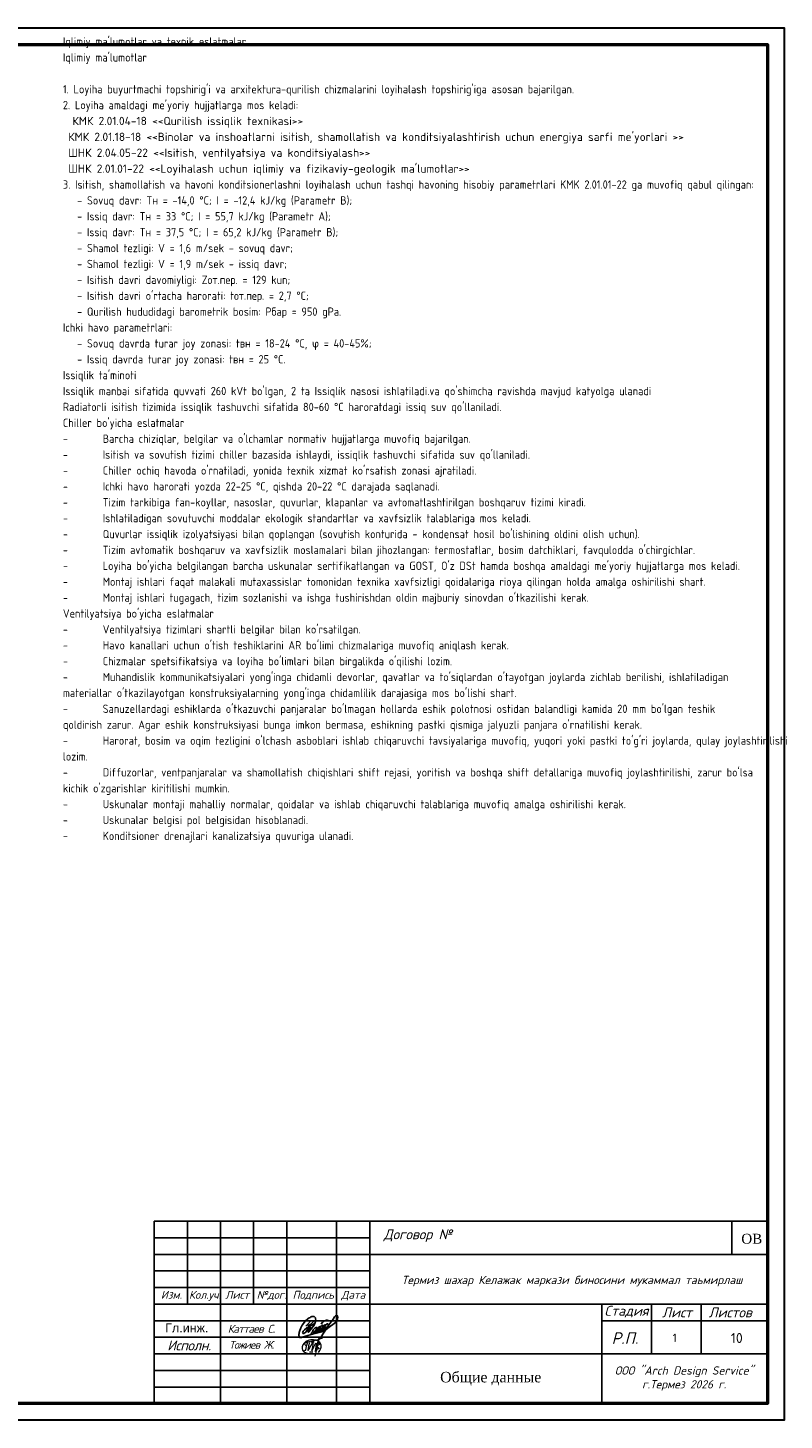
# Model space of a CAD drawing. Header units: inches. Extents: x 8001 to 766003, y -84601 to 563258.
# Tile 116 of 169: x 225702 to 248506, y 521258 to 563258. Entities that reach past the tile are written whole.
import ezdxf

# ---------------------------------------------------------------- set-up
doc = ezdxf.new("R2010")
doc.units = ezdxf.units.IN
doc.header["$MEASUREMENT"] = 0
for name, color, linetype, lineweight in [('_0', 7, 'Continuous', 15), ('ПЛАН', 250, 'Continuous', 30), ('текст', 7, 'Continuous', 25), ('ФВС-3', 7, 'Continuous', 25)]:
    doc.layers.add(name, color=color, linetype=linetype, lineweight=lineweight)
doc.layers.add('liniya', color=7, linetype='Continuous')
doc.layers.add('PDF_Text', color=7, linetype='Continuous', true_color=0x002eb8)
doc.styles.add('geniso', font='geniso.shx', dxfattribs={"height": 300})
doc.styles.add('MyStyle', font='isocpeur.ttf', dxfattribs={"height": 400})
doc.styles.add('OOO-Kazar', font='txt')
doc.styles.add('seviyorum', font='times.ttf')
doc.styles.get("Standard").update_dxf_attribs({"font": 'arial.ttf'})
doc.styles.add('TIMES NEW', font='times.ttf')

# ---------------------------------------------------------------- blocks, each defined once
blk = doc.blocks.new('gfnfd')
at = {"layer": '_0', "color": 5, "ltscale": 100}
for points in [[(6520801, 2413192), (6520834, 2413192)], [(6520818, 2413294), (6520848, 2413294)]]:
    blk.add_lwpolyline(points, dxfattribs=at)
blk.add_arc((6518800, 2413812), 2051, 342.7953, 345.3289, dxfattribs=at)
for points in [[(6520891, 2413186), (6520915, 2413229), (6520915, 2413269), (6520746, 2413281), (6520730, 2413208), (6520827, 2413173)], [(6520765, 2413255), (6520754, 2413268), (6520847, 2413305), (6520939, 2413339)], [(6520800, 2413285), (6520787, 2413205), (6520836, 2413285), (6520823, 2413202), (6520866, 2413283), (6520858, 2413196), (6520895, 2413322), (6520855, 2413150)], [(6520760, 2413206), (6520746, 2413203)], [(6520888, 2413288), (6520900, 2413266), (6520879, 2413250), (6520895, 2413224), (6520870, 2413213), (6520870, 2413207)]]:
    blk.add_spline(points, degree=3, dxfattribs=at)
blk = doc.blocks.new('rrwerewrewrewrew')
at = {"color": 5}
for points in [[(387872, 564817), (385461, 560165, 0.55556748), (386382, 560107), (391670, 566719), (392907, 570003, 0.16524673), (392907, 572723, 0.43735193), (390680, 575054, 0.1925367), (387853, 574100), (386571, 573489), (385290, 572586), (383117, 570710), (380078, 566719), (378699, 564105), (377285, 560326), (377078, 559578, 0.07852278), (377003, 555809, 0.23019417), (377694, 554621, 0.0887128), (377781, 554616, 0.0887128), (379419, 554812, 0.0887128), (381084, 555304), (390088, 557920), (399004, 560086), (402154, 561376)], [(387980, 570424), (385421, 567493, 0.22899883), (385508, 566433, 0.41488709), (386276, 566280), (387929, 567230), (391574, 570827), (387929, 567230), (383602, 559965), (381685, 558391), (380818, 558391), (380448, 559062), (380582, 559876), (380932, 560780), (382245, 562139), (384351, 563843), (392166, 568035)], [(390507, 558635), (395529, 562210), (397057, 563852), (397766, 564614), (397257, 565308), (395804, 564684), (393930, 562390), (393187, 560845, 0.24255711), (393041, 559580, 0.40328304), (393704, 559264), (399431, 563972), (400603, 565962), (400228, 566548), (398635, 565939), (397633, 564795), (395782, 562481), (395782, 560295), (396385, 560295), (399478, 562450), (401915, 565049, 0.04813408), (402290, 566969, 0.1195267), (400636, 565910), (398470, 562543), (398470, 560904), (398892, 560600), (405033, 566245, 0.12154345), (405033, 567557, 0.35845704), (404400, 567908, 0.15003716), (402713, 566737), (401915, 565049), (401358, 564455, 0.10332709), (401119, 561843, 0.57533837), (401471, 561164, 0.15295213), (402959, 561934), (404869, 563552), (412161, 569153), (414224, 572291), (414531, 574421), (414044, 575728), (413253, 576151), (412242, 575691), (411129, 574552), (409777, 572512), (406098, 567138), (396979, 553520)], [(398349, 567683, -0.17239952), (399516, 569357, -0.09374717), (402528, 571150, -0.27811873), (405794, 570727)], [(393348, 564247, 0.15829732), (390735, 562114), (389962, 560238), (388831, 559169, 0.49817329), (388831, 558274, 0.20946853), (389828, 557885), (393236, 561652), (394204, 563658, 0.46432334), (393929, 564350), (393348, 564299), (393348, 564247)]]:
    blk.add_lwpolyline(points, format="xyb", dxfattribs=at)
blk.add_lwpolyline([(385421, 567493), (383513, 565557)], dxfattribs=at)

msp = doc.modelspace()

# ---------------------------------------------------------------- linework, layer by layer
at = {"color": 7, "linetype": 'Continuous'}
for p, q in [((229510.55, 527257.536), (248010.55, 527257.536)), ((229510.55, 521757.536), (229510.55, 527257.536)), ((230510.55, 524757.536), (230510.55, 527257.536)), ((231510.55, 521757.536), (231510.55, 527257.536)), ((232510.55, 524757.536), (232510.55, 527257.536)), ((233510.55, 521757.536), (233510.55, 527257.536)), ((235010.55, 521757.536), (235010.55, 527257.536)), ((236010.55, 521757.536), (236010.55, 527257.536)), ((236010.55, 526257.536), (248010.55, 526257.536)), ((229510.55, 525257.536), (236010.55, 525257.536)), ((229510.55, 524757.536), (236010.55, 524757.536)), ((236010.55, 524757.536), (248010.55, 524757.536)), ((243010.55, 524757.536), (243010.55, 521757.536)), ((244510.55, 523257.536), (244510.55, 524757.536)), ((246004.713, 523257.536), (246004.713, 524757.536)), ((243010.55, 524257.536), (248010.55, 524257.536)), ((236010.55, 523257.536), (248010.55, 523257.536))]:
    msp.add_line(p, q, dxfattribs=at)
at = {"linetype": 'ByBlock', "ltscale": 0.1}
msp.add_line((246930.551, 527257.536), (246930.551, 526257.536), dxfattribs=at)
msp.add_lwpolyline([(229510.55, 527257.536), (248010.55, 527257.536), (248010.55, 521757.536), (229510.55, 521757.536)], close=True, dxfattribs=at)
at = {"color": 7, "linetype": 'Continuous'}
for points in [[(229510.55, 526757.536), (236010.55, 526757.536)], [(229510.55, 526257.536), (236010.55, 526257.536)], [(229510.55, 525757.536), (236010.55, 525757.536)], [(229510.55, 524257.536), (236010.55, 524257.536)], [(229510.55, 523757.536), (236010.55, 523757.536)], [(229510.55, 523257.536), (236010.55, 523257.536)], [(229510.55, 522757.536), (236010.55, 522757.536)], [(229510.55, 522257.536), (236010.55, 522257.536)]]:
    msp.add_lwpolyline(points, dxfattribs=at)
at = {"layer": 'ПЛАН', "color": 0}
msp.add_lwpolyline([(189105.77, 563257.536), (248505.77, 563257.536), (248505.77, 521257.536), (189105.77, 521257.536)], close=True, dxfattribs=at)
at = {"layer": 'ПЛАН', "color": 0, "lineweight": 50}
msp.add_lwpolyline([(191105.77, 562757.536), (248005.77, 562757.536), (248005.77, 521757.536), (191105.77, 521757.536)], close=True, dxfattribs=at)

# ---------------------------------------------------------------- block references
at = {"color": 6, "xscale": 0.03125, "yscale": 0.03125, "zscale": 0.03125}
msp.add_blockref('rrwerewrewrewrew', (222098.913, 506417.731), dxfattribs=at)
at = {"layer": '_0', "xscale": 3, "yscale": 3, "zscale": 3}
msp.add_blockref('gfnfd', (-19328208.783, -6716258.097), dxfattribs=at)

# ---------------------------------------------------------------- texts
at = {"insert": (226759.081, 563470.195), "char_height": 300, "width": 20814.69459, "attachment_point": 1, "style": 'geniso'}
msp.add_mtext("\\pxqc;{\\L\\C7;\\P\\pb2,sm1.15,q*;\\H0.83333x;\\l\\C157;\\c9527094;Iqlimiy ma'lumotlar va texnik eslatmalar\\P\\pb0.83333;\\C163;\\c12419407;Iqlimiy ma'lumotlar\\P\\pb0.25,s*;\\C256;^J1. Loyiha buyurtmachi topshirig'i va arxitektura-qurilish chizmalarini loyihalash topshirig'iga asosan bajarilgan.^J2. Loyiha amaldagi me'yoriy hujjatlarga mos keladi:^J  \\fISOCPEUR|b0|i0|c204|p34;КМК \\fISOCPEUR|b0|i0|c238|p34;2.01.0\\fISOCPEUR|b0|i0|c204|p34;4\\fISOCPEUR|b0|i0|c238|p34;-\\fISOCPEUR|b0|i0|c204|p34;18 <<Qurilish issiqlik texnikasi>> \\P\\fISOCPEUR|b0|i0|c0|p34; \\fISOCPEUR|b0|i0|c204|p34;КМК \\fISOCPEUR|b0|i0|c238|p34;2.0\\fISOCPEUR|b0|i0|c204|p34;1\\fISOCPEUR|b0|i0|c238|p34;.\\fISOCPEUR|b0|i0|c204|p34;18\\fISOCPEUR|b0|i0|c238|p34;-\\fISOCPEUR|b0|i0|c204|p34;18 <<Binolar va inshoatlarni isitish, shamollatish va konditsiyalashtirish uchun energiya sarfi me'yorlari >> \\fISOCPEUR|b0|i0|c238|p34;  \\fISOCPEUR|b0|i0|c204|p34;\\P\\fISOCPEUR|b0|i0|c0|p34; \\fISOCPEUR|b0|i0|c204|p34;ШНК 2.04.05-22 <<Isitish, ventilyatsiya va konditsiyalash>>\\P\\pa0.83333,sm1.15;\\fISOCPEUR|b0|i0|c0|p34; \\fISOCPEUR|b0|i0|c204|p34;ШНК 2.01.01-22 <<Loyihalash uchun iqlimiy va fizikaviy-geologik ma'lumotlar>>\\Fgeniso|c204;^J3. Isitish, shamollatish va havoni konditsionerlashni loyihalash uchun tashqi havoning hisobiy parametrlari KMK 2.01.01-22 ga muvofiq qabul qilingan:^J   - Sovuq davr: Tн = -14,0 °C; I = -12,4 kJ/kg (Parametr B);^J   - Issiq davr: Tн = 33 °C; I = 55,7 kJ/kg (Parametr A);^J   - Issiq davr: Tн = 37,5 °C; I = 65,2 kJ/kg (Parametr B);^J   - Shamol tezligi: V = 1,6 m/sek - sovuq davr;^J   - Shamol tezligi: V = 1,9 m/sek - issiq davr;^J   - Isitish davri davomiyligi: Zот.пер. = 129 kun;^J   - Isitish davri o'rtacha harorati: tот.пер. = 2,7 °C;^J   - Qurilish hududidagi barometrik bosim: Рбар = 950 gPa.^JIchki havo parametrlari:^J   - Sovuq davrda turar joy zonasi: tвн = 18-24 °C, \\Fgeniso|c161;φ = 40-45%;^J   - Issiq davrda turar joy zonasi: t\\Fgeniso|c204;вн = 25 °C.\\P\\pb0.83333,a0.25;\\C163;\\c12419407;Issiqlik ta'minoti\\C256;^JIssiqlik manbai sifatida quvvati 260 kVt bo'lgan, 2 ta Issiqlik nasosi ishlatiladi.va qo'shimcha ravishda mavjud katyolga ulanadi ^JRadiatorli isitish tizimida issiqlik tashuvchi sifatida 80-60 °C haroratdagi issiq suv qo'llaniladi.\\P\\C163;\\c12419407;Chiller bo'yicha eslatmalar\\P\\pb0.25,a0.83333;\\C256;-^IBarcha chiziqlar, belgilar va o'lchamlar normativ hujjatlarga muvofiq bajarilgan.\\P-^IIsitish va sovutish tizimi chiller bazasida ishlaydi, issiqlik tashuvchi sifatida suv qo'llaniladi.\\P-^IChiller ochiq havoda o'rnatiladi, yonida texnik xizmat ko'rsatish zonasi ajratiladi.\\P-^IIchki havo harorati yozda 22-25 °C, qishda 20-22 °C darajada saqlanadi.\\P-^ITizim tarkibiga fan-koyllar, nasoslar, quvurlar, klapanlar va avtomatlashtirilgan boshqaruv tizimi kiradi.\\P-^IIshlatiladigan sovutuvchi moddalar ekologik standartlar va xavfsizlik talablariga mos keladi.\\P-^IQuvurlar issiqlik izolyatsiyasi bilan qoplangan (sovutish konturida - kondensat hosil bo'lishining oldini olish uchun).\\P-^ITizim avtomatik boshqaruv va xavfsizlik moslamalari bilan jihozlangan: termostatlar, bosim datchiklari, favqulodda o'chirgichlar.\\P-^ILoyiha bo'yicha belgilangan barcha uskunalar sertifikatlangan va GOST, O'z DSt hamda boshqa amaldagi me'yoriy hujjatlarga mos keladi.\\P-^IMontaj ishlari faqat malakali mutaxassislar tomonidan texnika xavfsizligi qoidalariga rioya qilingan holda amalga oshirilishi shart.\\P-^IMontaj ishlari tugagach, tizim sozlanishi va ishga tushirishdan oldin majburiy sinovdan o'tkazilishi kerak.\\P\\pb0.83333,a0.25;\\C163;\\c12419407;Ventilyatsiya bo'yicha eslatmalar\\P\\pb0.25,a0.83333;\\C256;-^IVentilyatsiya tizimlari shartli belgilar bilan ko'rsatilgan.\\P-^IHavo kanallari uchun o'tish teshiklarini AR bo'limi chizmalariga muvofiq aniqlash kerak.\\P-^IChizmalar spetsifikatsiya va loyiha bo'limlari bilan birgalikda o'qilishi lozim.\\P-^IMuhandislik kommunikatsiyalari yong'inga chidamli devorlar, qavatlar va to'siqlardan o'tayotgan joylarda zichlab berilishi, ishlatiladigan materiallar o'tkazilayotgan konstruksiyalarning yong'inga chidamlilik darajasiga mos bo'lishi shart.\\P-^ISanuzellardagi eshiklarda o'tkazuvchi panjaralar bo'lmagan hollarda eshik polotnosi ostidan balandligi kamida 20 mm bo'lgan teshik qoldirish zarur. Agar eshik konstruksiyasi bunga imkon bermasa, eshikning pastki qismiga jalyuzli panjara o'rnatilishi kerak.\\P-^IHarorat, bosim va oqim tezligini o'lchash asboblari ishlab chiqaruvchi tavsiyalariga muvofiq, yuqori yoki pastki to'g'ri joylarda, qulay joylashtirilishi lozim.\\P-^IDiffuzorlar, ventpanjaralar va shamollatish chiqishlari shift rejasi, yoritish va boshqa shift detallariga muvofiq joylashtirilishi, zarur bo'lsa kichik o'zgarishlar kiritilishi mumkin.\\P-^IUskunalar montaji mahalliy normalar, qoidalar va ishlab chiqaruvchi talablariga muvofiq amalga oshirilishi kerak.\\P-^IUskunalar belgisi pol belgisidan hisoblanadi.\\P-^IKonditsioner drenajlari kanalizatsiya quvuriga ulanadi.}", dxfattribs=at)
at = {"insert": (231730.55, 524012.851), "char_height": 240, "width": 2180, "attachment_point": 4}
msp.add_mtext('{\\fISOCPEUR|b0|i1|c204|p34;\\T0.9;Каттаев С}.', dxfattribs=at)
at = {"attachment_point": 1, "style": 'MyStyle'}
for s, width, insert, char_height in [('1', 541.26649, (245142.043, 523865.748), 250), ('10', 968.8472, (246900.645, 523885.347), 300)]:
    msp.add_mtext_dynamic_manual_height_columns(s, width=width, gutter_width=1250, heights=[0], dxfattribs=dict(at, insert=insert, char_height=char_height))
at = {"layer": 'liniya', "insert": (229842.565, 524175.411), "char_height": 270, "width": 1161.89216, "attachment_point": 1}
msp.add_mtext('Гл.инж.', dxfattribs=at)
at = {"layer": 'PDF_Text', "color": 0, "insert": (238013.697, 522296.327), "char_height": 317.08133, "attachment_point": 7, "style": 'TIMES NEW'}
msp.add_mtext(' Общие данные', dxfattribs=at)
at = {"layer": 'текст', "color": 0, "style": 'seviyorum'}
msp.add_text('ОВ', height=300, dxfattribs=at).set_placement((247214.661, 526579.674))
at = {"layer": 'ФВС-3', "color": 0, "linetype": 'Continuous', "lineweight": 5, "style": 'OOO-Kazar'}
for s, insert, char_height, attachment_point in [('{\\fISOCPEUR|b0|i1|c204|p34;Договор №}', (237461.026, 526632.62), 300, 8), ('{\\fISOCPEUR|b0|i1|c204|p34;Изм.}', (230029.906, 525157.965), 240, 2), ('{\\fISOCPEUR|b0|i1|c204|p34;Кол.уч.}', (231041.941, 525157.965), 240, 2), ('{\\fISOCPEUR|b0|i1|c204|p34;Лист}', (232014.04, 525157.965), 240, 2), ('{\\fISOCPEUR|b0|i1|c204|p34;№дог.}', (233049.931, 525157.965), 240, 2), ('{\\fISOCPEUR|b0|i1|c204|p34;Подпись}', (234307.016, 525157.965), 240, 2), ('{\\fISOCPEUR|b0|i1|c204|p34;Дата}', (235511.658, 525157.965), 240, 2), ('{\\fISOCPEUR|b0|i1|c204|p34;Стадия}', (243751.687, 524357.536), 300, 8), ('{\\fISOCPEUR|b0|i1|c204|p34;Лист }', (245275.907, 524357.536), 300, 8), ('{\\fISOCPEUR|b0|i1|c204|p34;Листов }', (246879.914, 524357.536), 300, 8), ('{\\fISOCPEUR|b0|i1|c204|p34;Р.П.}', (243706.419, 523557.536), 350, 8), ('{\\fISOCPEUR|b0|i1|c204|p34;\\T0.95;Исполн.}', (230562.407, 523661.285), 300, 2)]:
    msp.add_mtext(s, dxfattribs=dict(at, insert=insert, char_height=char_height, attachment_point=attachment_point))
at = {"layer": 'ФВС-3', "linetype": 'Continuous', "lineweight": 5, "style": 'OOO-Kazar'}
for s, insert, char_height, attachment_point in [('{\\fISOCPEUR|b0|i1|c204|p34;Термиз шахар Келажак маркази биносини мукаммал таьмирлаш\\P  }', (242110.211, 524876.122), 250, 8), ('{\\fISOCPEUR|b0|i1|c204|p34;\\T0.9;Тожиев Ж.}', (232445.363, 523644.306), 230, 2), ('{\\fISOCPEUR|b0|i1|c204|p34;ООО "Arch Design Service"\\Pг.Термез 20\\fISOCPEUR|b0|i1|c0|p34;26\\fISOCPEUR|b0|i1|c204|p34; г.\\P  }', (245489.443, 521728.689), 250, 8)]:
    msp.add_mtext(s, dxfattribs=dict(at, insert=insert, char_height=char_height, attachment_point=attachment_point))

doc.saveas('drawing.dxf')
